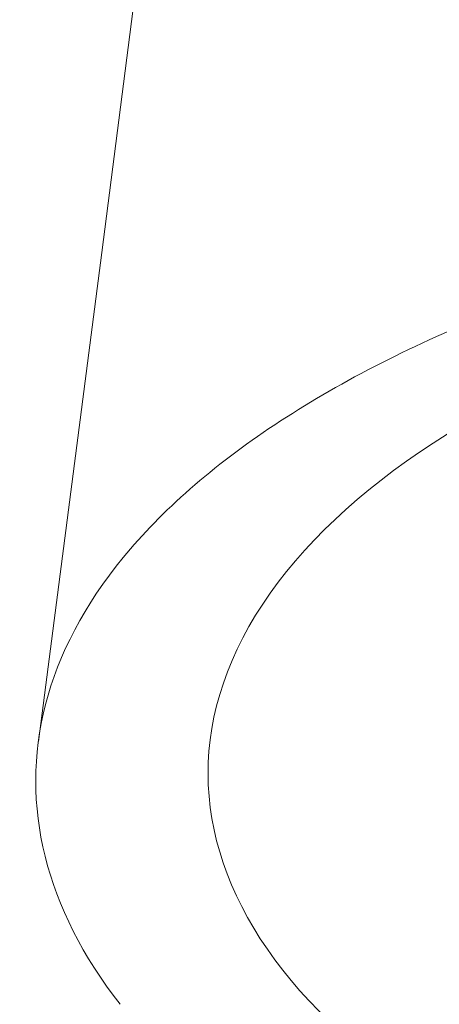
# Model space of a CAD drawing. Header units: millimetres. Extents: x 0 to 7.29, y -1.92 to 0.3.
# Tile 4 of 9: x 0.75104 to 0.75582, y -1.0323 to -1.02107. Entities that reach past the tile are written whole.
import ezdxf

# ---------------------------------------------------------------- set-up
doc = ezdxf.new("R2010")
doc.units = ezdxf.units.MM
doc.layers.add('VIBIA LUMINAIRES', color=1, linetype='Continuous', lineweight=9)

# ---------------------------------------------------------------- blocks, each defined once
blk = doc.blocks.new('5580_alz')
for p, q in [((-0.01351722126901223, 0.4149919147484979), (-0.01423813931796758, 0.4094130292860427)), ((-0.01423813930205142, 0.4094130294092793), (-0.01496058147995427, 0.4038394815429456))]:
    blk.add_line(p, q)
blk.add_ellipse((0, 0.4034782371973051), major_axis=(0.01302548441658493, -5.561997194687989e-17), ratio=0.4848096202, start_param=-1.035630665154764, end_param=4.176568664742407)
blk.add_open_spline([(0, 0.4105217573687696), (-0.001204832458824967, 0.4105217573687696), (-0.002380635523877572, 0.4104403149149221), (-0.00468552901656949, 0.4101463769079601), (-0.00581158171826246, 0.409932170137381), (-0.007922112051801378, 0.409399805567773), (-0.008931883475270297, 0.4090753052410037), (-0.0107509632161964, 0.4083336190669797), (-0.01156239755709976, 0.4079167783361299), (-0.01297153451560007, 0.4069828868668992), (-0.01355622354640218, 0.406470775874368), (-0.01443134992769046, 0.4054032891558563), (-0.01473265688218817, 0.4048328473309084), (-0.01517308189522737, 0.4031143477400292), (-0.01488175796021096, 0.4019354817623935), (-0.01402910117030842, 0.4008442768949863)], degree=3, knots=[0, 0, 0, 0, 0.1249999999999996, 0.1249999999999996, 0.2499999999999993, 0.2499999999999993, 0.3749999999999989, 0.3749999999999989, 0.4999999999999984, 0.4999999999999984, 0.6249999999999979, 0.6249999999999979, 0.7499999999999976, 0.7499999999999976, 1, 1, 1, 1])

msp = doc.modelspace()

# ---------------------------------------------------------------- block references
at = {"layer": 'VIBIA LUMINAIRES'}
msp.add_blockref('5580_alz', (0.7662106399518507, -1.433139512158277), dxfattribs=at)

doc.saveas('drawing.dxf')
